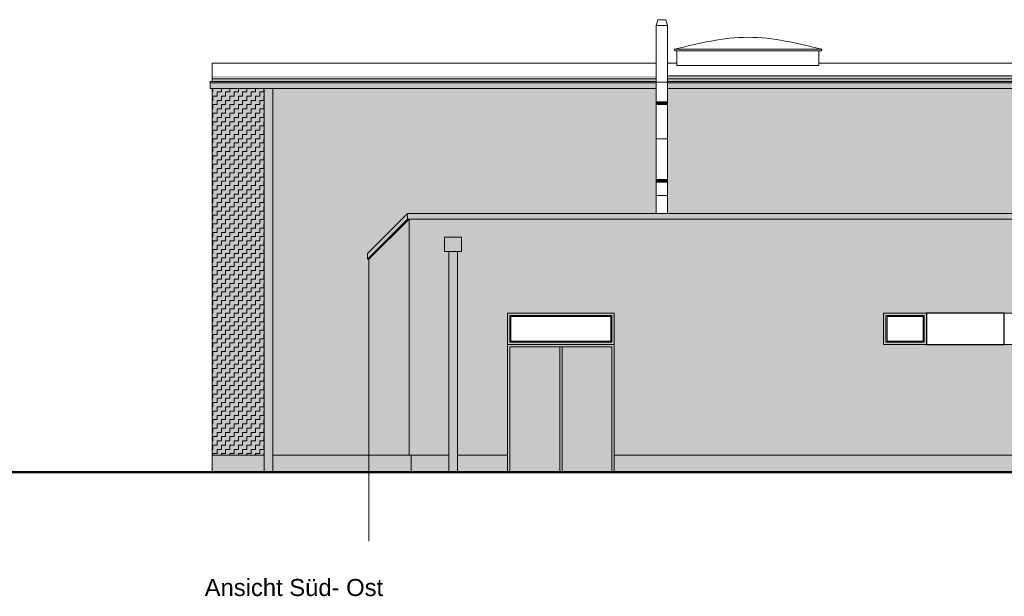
# Model space of a CAD drawing. Header units: metres. Extents: x 1169 to 1496, y -112 to 50.
# Tile 217 of 256: x 1437 to 1455, y -33 to -23. Entities that reach past the tile are written whole.
import ezdxf

# ---------------------------------------------------------------- set-up
doc = ezdxf.new("R2010")
doc.units = ezdxf.units.M
doc.header["$XCLIPFRAME"] = 2
doc.linetypes.add('AUSGEZOGEN', pattern=[0])
for name, color, linetype, lineweight in [('XR$5$Ansicht', 1, 'AUSGEZOGEN', 50), ('XR$5$Filling', 4, 'AUSGEZOGEN', 13), ('XR$5$Muster', 4, 'AUSGEZOGEN', 13), ('XR$5$STANDARD_1', 7, 'AUSGEZOGEN', 25), ('XR$5$Wegeflächen', 4, 'AUSGEZOGEN', 13)]:
    doc.layers.add(name, color=color, linetype=linetype, lineweight=lineweight)
doc.styles.add('ARIAL', font='arial.ttf')
picture_1 = doc.add_image_def('image1.tif', size_in_pixel=(512, 512))
picture_2 = doc.add_image_def('image2.jpg', size_in_pixel=(510, 510))
pattern_1 = [(90, (-0.15, 0.15), (-0.075, 0.075), [0.075, -0.075]), (180, (-0.15, 0.15), (-0.075, -0.075), [0.075, -0.075])]

msp = doc.modelspace()

# ---------------------------------------------------------------- hatches: boundary and pattern name
at = {"layer": 'XR$5$Ansicht', "linetype": 'AUSGEZOGEN', "lineweight": 13, "transparency": 33554687}
for points in [[(1445.7904, -31.1508), (1446.7104, -31.1508), (1446.7104, -30.8541), (1445.8304, -30.8541), (1445.8304, -28.9408), (1447.6304, -28.9408), (1447.6304, -30.8541), (1446.7504, -30.8541), (1446.7504, -31.1508), (1447.6704, -31.1508), (1447.6704, -28.9008), (1445.7904, -28.9008)], [(1445.8304, -30.8541), (1446.7104, -30.8541), (1446.7104, -28.9408), (1445.8304, -28.9408)], [(1446.7504, -30.8541), (1447.6304, -30.8541), (1447.6304, -28.9408), (1446.7504, -28.9408)]]:
    msp.add_hatch(color=254, dxfattribs=at).paths.add_polyline_path(points)
at = {"layer": 'XR$5$Filling', "linetype": 'AUSGEZOGEN', "lineweight": 13, "transparency": 33554687}
h = msp.add_hatch(dxfattribs=at)
h.set_pattern_fill('MUSTER', color=52, scale=0.075, angle=90, style=0, pattern_type=2)
h.set_pattern_definition(pattern_1)
h.paths.add_polyline_path([(1440.5854, -30.8508), (1441.5069, -30.8508), (1441.5069, -24.3898), (1440.5854, -24.3898)], flags=0)
h = msp.add_hatch(dxfattribs=at)
h.set_pattern_fill('MUSTER', color=52, scale=0.075, angle=90, style=0, pattern_type=2)
h.set_pattern_definition(pattern_1)
h.paths.add_polyline_path([(1440.5854, -30.8508), (1441.5069, -30.8508), (1441.5069, -24.3898), (1440.5854, -24.3898)], flags=0)
h = msp.add_hatch(dxfattribs=at)
h.set_pattern_fill('MUSTER', color=52, scale=0.075, angle=90, style=0, pattern_type=2)
h.set_pattern_definition(pattern_1)
h.paths.add_polyline_path([(1444.0554, -26.6916), (1444.0298, -26.6916), (1444.0298, -26.5916), (1448.41, -26.5916), (1448.41, -24.3898), (1441.6569, -24.3898), (1441.6569, -30.8508), (1444.0554, -30.8508)], flags=0)
h = msp.add_hatch(dxfattribs=at)
h.set_pattern_fill('MUSTER', color=52, scale=0.075, angle=90, style=0, pattern_type=2)
h.set_pattern_definition(pattern_1)
h.paths.add_polyline_path([(1444.0554, -26.6916), (1444.0298, -26.6916), (1444.0298, -26.5916), (1448.41, -26.5916), (1448.41, -24.3898), (1441.6569, -24.3898), (1441.6569, -30.8508), (1444.0554, -30.8508)], flags=0)
h = msp.add_hatch(dxfattribs=at)
h.set_pattern_fill('MUSTER', color=52, scale=0.075, angle=90, style=0, pattern_type=2)
h.set_pattern_definition(pattern_1)
h.paths.add_polyline_path([(1448.61, -26.5916), (1458.394, -26.5916), (1458.394, -24.3898), (1448.61, -24.3898)], flags=0)
h = msp.add_hatch(dxfattribs=at)
h.set_pattern_fill('MUSTER', color=52, scale=0.075, angle=90, style=0, pattern_type=2)
h.set_pattern_definition(pattern_1)
h.paths.add_polyline_path([(1448.61, -26.5916), (1458.394, -26.5916), (1458.394, -24.3898), (1448.61, -24.3898)], flags=0)
at = {"layer": 'XR$5$Muster', "linetype": 'AUSGEZOGEN', "lineweight": 25, "true_color": 0x383e42, "transparency": 33554687}
for points in [[(1448.41, -24.2692), (1440.5504, -24.2692), (1440.5504, -24.3898), (1448.41, -24.3898)], [(1459.5004, -24.3898), (1459.5004, -24.2692), (1448.61, -24.2692), (1448.61, -24.3898)], [(1441.5069, -31.1508), (1441.5069, -30.8508), (1440.5854, -30.8508), (1440.5854, -31.1508)], [(1441.6569, -30.8508), (1441.6569, -31.1508), (1444.0954, -31.1508), (1444.0954, -30.8508)]]:
    msp.add_hatch(color=250, dxfattribs=at).paths.add_polyline_path(points)
at = {"layer": 'XR$5$Muster', "linetype": 'AUSGEZOGEN', "lineweight": 13, "transparency": 33554687}
for color, points in [(9, [(1440.5854, -24.1671), (1440.5854, -24.2692), (1448.41, -24.2692), (1448.41, -24.1671)]), (9, [(1459.4654, -24.1671), (1448.61, -24.1671), (1448.61, -24.2692), (1459.4654, -24.2692)]), (250, [(1444.0298, -26.6916), (1444.0298, -26.5916), (1443.3236, -27.2977), (1443.3236, -27.3977), (1443.3493, -27.3977), (1443.3493, -31.1508), (1444.0954, -31.1508), (1444.0954, -30.8508), (1444.0554, -30.8508), (1444.0554, -26.6916)]), (9, [(1486.4398, -26.5915), (1444.0298, -26.5916), (1444.0298, -26.6916), (1486.4398, -26.6916)]), (252, [(1444.6819, -27.2616), (1444.9819, -27.2616), (1444.9819, -27.0116), (1444.6819, -27.0116)]), (252, [(1444.6819, -27.2616), (1444.9819, -27.2616), (1444.9819, -27.0116), (1444.6819, -27.0116)])]:
    msp.add_hatch(color=color, dxfattribs=at).paths.add_polyline_path(points)
at = {"layer": 'XR$5$Muster', "linetype": 'AUSGEZOGEN', "lineweight": 13, "true_color": 0x383e42, "transparency": 33554687}
for points in [[(1440.5854, -24.1671), (1440.5854, -24.2692), (1448.41, -24.2692), (1448.41, -24.1671)], [(1459.4654, -24.1671), (1448.61, -24.1671), (1448.61, -24.2692), (1459.4654, -24.2692)], [(1486.4398, -26.5915), (1444.0298, -26.5916), (1444.0298, -26.6916), (1486.4398, -26.6916)]]:
    msp.add_hatch(color=250, dxfattribs=at).paths.add_polyline_path(points)
at = {"layer": 'XR$5$Muster', "linetype": 'AUSGEZOGEN', "lineweight": 25, "true_color": 0x7d7a7d, "transparency": 33554687}
for points in [[(1440.5854, -30.8508), (1441.5069, -30.8508), (1441.5069, -24.3898), (1440.5854, -24.3898)], [(1448.41, -24.3898), (1441.6569, -24.3898), (1441.6569, -30.8508), (1444.0554, -30.8508), (1444.0554, -26.6916), (1444.0298, -26.6916), (1444.0298, -26.5916), (1448.41, -26.5916)], [(1448.61, -24.3898), (1448.61, -26.5916), (1458.394, -26.5916), (1458.394, -24.3898)]]:
    msp.add_hatch(color=8, dxfattribs=at).paths.add_polyline_path(points)
at = {"layer": 'XR$5$Muster', "linetype": 'AUSGEZOGEN', "lineweight": 13, "transparency": 33554687}
h = msp.add_hatch(color=7, dxfattribs=at)
h.set_gradient(color1=(199, 199, 199), color2=(48, 48, 48), one_color=1, name='INVCYLINDER')
h.paths.add_polyline_path([(1441.5069, -31.1508), (1441.6569, -31.1508), (1441.6569, -24.3898), (1441.5069, -24.3898)], flags=0)
h = msp.add_hatch(color=7, dxfattribs=at)
h.set_gradient(color1=(199, 199, 199), color2=(48, 48, 48), one_color=1, name='INVCYLINDER')
h.paths.add_polyline_path([(1441.5069, -31.1508), (1441.6569, -31.1508), (1441.6569, -24.3898), (1441.5069, -24.3898)], flags=0)
h = msp.add_hatch(color=7, dxfattribs=at)
h.set_gradient(color1=(160, 160, 160), color2=(201, 201, 201), one_color=1, name='CYLINDER')
h.paths.add_polyline_path([(1448.61, -24.6731), (1448.41, -24.6731), (1448.41, -24.6231), (1448.61, -24.6231)], flags=0)
h = msp.add_hatch(color=7, dxfattribs=at)
h.set_gradient(color1=(160, 160, 160), color2=(201, 201, 201), one_color=1, name='CYLINDER')
h.paths.add_polyline_path([(1448.61, -24.6731), (1448.41, -24.6731), (1448.41, -24.6231), (1448.61, -24.6231)], flags=0)
h = msp.add_hatch(color=7, dxfattribs=at)
h.set_gradient(color1=(160, 160, 160), color2=(201, 201, 201), one_color=1, name='CYLINDER')
h.paths.add_polyline_path([(1448.61, -26.0431), (1448.41, -26.0431), (1448.41, -25.9931), (1448.61, -25.9931)], flags=0)
h = msp.add_hatch(color=7, dxfattribs=at)
h.set_gradient(color1=(160, 160, 160), color2=(201, 201, 201), one_color=1, name='CYLINDER')
h.paths.add_polyline_path([(1448.61, -26.0431), (1448.41, -26.0431), (1448.41, -25.9931), (1448.61, -25.9931)], flags=0)
at = {"layer": 'XR$5$Muster', "linetype": 'AUSGEZOGEN', "lineweight": 25, "true_color": 0xe1d7c9, "transparency": 33554687}
h = msp.add_hatch(color=254, dxfattribs=at)
h.paths.add_polyline_path([(1460.1519, -27.0116), (1460.4519, -27.0116), (1460.4519, -27.2616), (1460.3769, -27.2616), (1460.3769, -28.3508), (1472.7804, -28.3508), (1472.7804, -27.2616), (1472.7054, -27.2616), (1472.7054, -27.0116), (1473.0054, -27.0116), (1473.0054, -27.2616), (1472.9304, -27.2616), (1472.9304, -28.3508), (1474.7954, -28.3508), (1474.7954, -28.9008), (1472.9304, -28.9008), (1472.9304, -30.8508), (1485.554, -30.8508), (1485.554, -27.2615), (1485.479, -27.2615), (1485.479, -27.0115), (1485.779, -27.0115), (1485.779, -27.2615), (1485.704, -27.2615), (1485.704, -30.8508), (1486.4054, -30.8508), (1486.4054, -26.6916), (1444.0554, -26.6916), (1444.0554, -30.8508), (1444.7569, -30.8508), (1444.7569, -27.2616), (1444.6819, -27.2616), (1444.6819, -27.0116), (1444.9819, -27.0116), (1444.9819, -27.2616), (1444.9069, -27.2616), (1444.9069, -30.8508), (1445.7904, -30.8508), (1445.7904, -28.3508), (1447.6704, -28.3508), (1447.6704, -30.8508), (1457.2904, -30.8508), (1457.2904, -28.9008), (1452.4154, -28.9008), (1452.4154, -28.3508), (1460.2269, -28.3508), (1460.2269, -27.2616), (1460.1519, -27.2616)])
h.paths.add_polyline_path([(1460.2269, -28.9008), (1458.2954, -28.9008), (1458.2954, -30.8508), (1460.2269, -30.8508)])
h.paths.add_polyline_path([(1472.7804, -30.8508), (1472.7804, -28.9008), (1460.3769, -28.9008), (1460.3769, -30.8508)])
h.paths.add_polyline_path([(1482.7904, -30.6508), (1482.7904, -28.8908), (1484.1704, -28.8908), (1484.1704, -30.6508)], flags=16)
h.paths.add_polyline_path([(1477.7904, -30.6508), (1477.7904, -28.8908), (1479.1704, -28.8908), (1479.1704, -30.6508)], flags=16)
at = {"layer": 'XR$5$Muster', "linetype": 'AUSGEZOGEN', "lineweight": 13, "transparency": 33554687}
h = msp.add_hatch(color=7, dxfattribs=at)
h.set_gradient(color1=(199, 199, 199), color2=(48, 48, 48), one_color=1, name='INVCYLINDER')
h.paths.add_polyline_path([(1444.7569, -31.1508), (1444.9069, -31.1508), (1444.9069, -27.2616), (1444.7569, -27.2616)], flags=0)
h = msp.add_hatch(color=7, dxfattribs=at)
h.set_gradient(color1=(199, 199, 199), color2=(48, 48, 48), one_color=1, name='INVCYLINDER')
h.paths.add_polyline_path([(1444.7569, -31.1508), (1444.9069, -31.1508), (1444.9069, -27.2616), (1444.7569, -27.2616)], flags=0)
at = {"layer": 'XR$5$Muster', "linetype": 'AUSGEZOGEN', "lineweight": 25, "true_color": 0x766a5e, "transparency": 33554687}
h = msp.add_hatch(color=251, dxfattribs=at)
h.paths.add_polyline_path([(1447.6704, -31.1508), (1447.6704, -28.3508), (1445.7904, -28.3508), (1445.7904, -31.1508)])
h.paths.add_polyline_path([(1447.6104, -28.8408), (1445.8504, -28.8408), (1445.8504, -28.4108), (1447.6104, -28.4108)], flags=16)
h = msp.add_hatch(color=251, dxfattribs=at)
h.paths.add_polyline_path([(1452.4154, -28.9008), (1453.1704, -28.9008), (1453.1704, -28.3508), (1452.4154, -28.3508)])
h.paths.add_polyline_path([(1452.4754, -28.8408), (1452.4754, -28.4108), (1453.1104, -28.4108), (1453.1104, -28.8408)], flags=16)
at = {"layer": 'XR$5$Muster', "linetype": 'AUSGEZOGEN', "lineweight": 25, "true_color": 0xa48f7a, "transparency": 33554687}
for points in [[(1444.0954, -30.8508), (1444.0954, -31.1508), (1444.7569, -31.1508), (1444.7569, -30.8508)], [(1444.9069, -31.1508), (1445.7904, -31.1508), (1445.7904, -30.8508), (1444.9069, -30.8508)], [(1447.6704, -30.8508), (1447.6704, -31.1508), (1457.2904, -31.1508), (1457.2904, -30.8508)]]:
    msp.add_hatch(color=252, dxfattribs=at).paths.add_polyline_path(points)

# ---------------------------------------------------------------- linework, layer by layer
at = {"layer": 'XR$5$Ansicht', "color": 4, "linetype": 'AUSGEZOGEN', "lineweight": 13, "transparency": 33554687}
for p, q in [((1448.44, -23.1773), (1448.41, -23.2773)), ((1448.44, -23.1773), (1448.58, -23.1773)), ((1448.58, -23.1773), (1448.61, -23.2773)), ((1448.41, -23.2773), (1448.61, -23.2773)), ((1448.41, -26.5916), (1448.41, -23.2773)), ((1448.61, -26.5916), (1448.61, -23.2773)), ((1448.7303, -23.6989), (1448.7375, -23.728)), ((1448.7304, -23.6989), (1451.3276, -23.6989)), ((1448.7375, -23.7281), (1451.3205, -23.7281)), ((1448.7754, -23.7281), (1448.7754, -23.9827)), ((1451.2754, -23.7281), (1451.2754, -23.9827)), ((1451.3276, -23.699), (1451.3205, -23.7281)), ((1440.5854, -23.9449), (1440.5854, -24.2692)), ((1440.5854, -23.9449), (1448.41, -23.9449)), ((1448.61, -23.9449), (1448.7754, -23.9449)), ((1448.7754, -23.9827), (1451.2754, -23.9827)), ((1451.2754, -23.9449), (1459.4654, -23.9449)), ((1451.2754, -23.9449), (1459.4654, -23.9449)), ((1440.5504, -24.2692), (1440.5504, -24.3898)), ((1440.5504, -24.2692), (1448.41, -24.2692)), ((1440.5854, -24.2199), (1448.41, -24.2199)), ((1448.41, -24.2773), (1448.61, -24.2773)), ((1448.61, -24.1671), (1459.4654, -24.1671)), ((1448.61, -24.2199), (1459.4654, -24.2199)), ((1448.61, -24.2692), (1459.5004, -24.2692)), ((1440.5504, -24.2903), (1448.41, -24.2903)), ((1440.5504, -24.3898), (1448.41, -24.3898)), ((1440.5854, -24.3898), (1440.5854, -31.1508)), ((1441.5069, -31.1508), (1441.5069, -24.3898)), ((1441.6569, -31.1508), (1441.6569, -24.3898)), ((1448.61, -24.2903), (1459.5004, -24.2903)), ((1448.61, -24.3898), (1459.5004, -24.3898)), ((1448.41, -24.6231), (1448.61, -24.6231)), ((1448.41, -24.6731), (1448.61, -24.6731)), ((1448.41, -25.2773), (1448.61, -25.2773)), ((1448.41, -25.9931), (1448.61, -25.9931)), ((1448.41, -26.0431), (1448.61, -26.0431)), ((1448.41, -26.2773), (1448.61, -26.2773)), ((1444.0298, -26.5916), (1486.4398, -26.5915)), ((1444.0298, -26.6916), (1444.0298, -26.5916)), ((1486.4398, -26.6916), (1444.0298, -26.6916)), ((1444.0554, -26.6916), (1444.0554, -30.8508)), ((1444.7569, -31.1508), (1444.7569, -27.2616)), ((1444.9069, -31.1508), (1444.9069, -27.2616)), ((1445.7904, -28.3508), (1445.7904, -31.1508)), ((1445.7904, -28.3508), (1445.7904, -28.9008)), ((1447.6704, -28.3508), (1445.7904, -28.3508)), ((1447.6704, -28.3508), (1445.7904, -28.3508)), ((1445.8304, -28.3908), (1445.8304, -28.8608)), ((1447.6304, -28.3908), (1445.8304, -28.3908)), ((1445.8504, -28.4108), (1445.8504, -28.8408)), ((1447.6104, -28.4108), (1445.8504, -28.4108)), ((1447.6104, -28.8408), (1447.6104, -28.4108)), ((1447.6304, -28.8608), (1447.6304, -28.3908)), ((1447.6704, -31.1508), (1447.6704, -28.3508)), ((1447.6704, -28.9008), (1447.6704, -28.3508)), ((1452.4154, -28.3508), (1452.4154, -28.9008)), ((1453.1704, -28.3508), (1452.4154, -28.3508)), ((1452.4554, -28.3908), (1452.4554, -28.8608)), ((1453.1304, -28.3908), (1452.4554, -28.3908)), ((1452.4754, -28.4108), (1452.4754, -28.8408)), ((1453.1104, -28.4108), (1452.4754, -28.4108)), ((1453.1104, -28.8408), (1453.1104, -28.4108)), ((1453.1304, -28.8608), (1453.1304, -28.3908)), ((1453.1704, -28.9008), (1453.1704, -28.3508)), ((1447.6704, -28.9008), (1445.7904, -28.9008)), ((1447.6704, -28.9008), (1445.7904, -28.9008)), ((1447.6304, -28.8608), (1445.8304, -28.8608)), ((1445.8304, -28.9408), (1445.8304, -31.1508)), ((1447.6304, -28.9408), (1445.8304, -28.9408)), ((1447.6104, -28.8408), (1445.8504, -28.8408)), ((1446.7104, -28.9408), (1446.7104, -31.1508)), ((1446.7504, -28.9408), (1446.7504, -31.1508)), ((1447.6304, -28.9408), (1447.6304, -31.1508)), ((1453.1704, -28.9008), (1452.4154, -28.9008)), ((1453.1304, -28.8608), (1452.4554, -28.8608)), ((1453.1104, -28.8408), (1452.4754, -28.8408)), ((1441.5069, -30.8508), (1440.5854, -30.8508)), ((1444.0554, -30.8508), (1441.6569, -30.8508)), ((1444.0554, -30.8508), (1444.7569, -30.8508)), ((1444.0954, -30.8508), (1444.0954, -31.1508)), ((1444.9069, -30.8508), (1445.7904, -30.8508)), ((1447.6704, -30.8508), (1457.2904, -30.8508))]:
    msp.add_line(p, q, dxfattribs=at)
at = {"layer": 'XR$5$Ansicht', "color": 35, "linetype": 'AUSGEZOGEN', "lineweight": 13, "transparency": 33554687}
for p, q in [((1444.0298, -26.5916), (1443.3236, -27.2977)), ((1444.0298, -26.6916), (1443.3236, -27.3977)), ((1444.0554, -26.6916), (1443.3493, -27.3977)), ((1443.3236, -27.3977), (1443.3236, -27.2977)), ((1443.3493, -27.3977), (1443.3236, -27.3977)), ((1443.3493, -27.3977), (1443.3493, -32.3688))]:
    msp.add_line(p, q, dxfattribs=at)
at = {"layer": 'XR$5$Ansicht', "color": 4, "linetype": 'AUSGEZOGEN', "lineweight": 13, "transparency": 33554687}
msp.add_lwpolyline([(1444.6819, -27.2616), (1444.9819, -27.2616), (1444.9819, -27.0116), (1444.6819, -27.0116), (1444.6819, -27.2616)], close=True, dxfattribs=at)
for points, start_tangent, end_tangent in [([(1451.3276, -23.699), (1450.029, -23.4873), (1448.7303, -23.6989)], (-0.9869731, 0.2412877), (-0.9869887, -0.2412245)), ([(1451.3205, -23.7281), (1451.3203, -23.7281)], (-0.9713677, 0.237581), (-0.9713595, 0.2376147))]:
    msp.add_spline(points, degree=3, dxfattribs=dict(at, start_tangent=start_tangent, end_tangent=end_tangent))
at = {"layer": 'XR$5$Filling', "color": 52, "linetype": 'AUSGEZOGEN', "lineweight": 13, "transparency": 33554687}
for p, q in [((1460.2269, -28.3508), (1452.4154, -28.3508)), ((1460.2269, -28.9008), (1452.4154, -28.9008))]:
    msp.add_line(p, q, dxfattribs=at)
at = {"layer": 'XR$5$Wegeflächen', "color": 1, "linetype": 'AUSGEZOGEN', "lineweight": 50, "transparency": 33554687}
msp.add_line((1491.725, -31.1508), (1436.8463, -31.1508), dxfattribs=at)

# ---------------------------------------------------------------- texts
at = {"layer": 'XR$5$STANDARD_1', "color": 4, "linetype": 'AUSGEZOGEN', "lineweight": 25, "transparency": 33554687, "insert": (1440.4561, -33.0338), "char_height": 0.3, "width": 3.300172, "attachment_point": 1, "style": 'ARIAL'}
msp.add_mtext('\\W1.00;Ansicht Süd- Ost', dxfattribs=at)

# ---------------------------------------------------------------- pictures from other files: only their frames are drawn
at = {"layer": 'XR$5$Ansicht', "color": 4, "linetype": 'AUSGEZOGEN', "lineweight": 13, "transparency": 33554687}
image = msp.add_image(picture_1, insert=(1445.8504, -28.8408), size_in_units=(1.76, 0.43), dxfattribs=at)
image.set_boundary_path([(-0.5, 511.5), (511.5, 511.5), (511.5, -0.5), (-0.5, -0.5), (-0.5, 511.5)])
image = msp.add_image(picture_1, insert=(1445.8504, -28.8408), size_in_units=(1.76, 0.43), dxfattribs=at)
image.set_boundary_path([(-0.5, 511.5), (511.5, 511.5), (511.5, -0.5), (-0.5, -0.5), (-0.5, 511.5)])
image = msp.add_image(picture_1, insert=(1452.4754, -28.8408), size_in_units=(0.635, 0.43), dxfattribs=at)
image.set_boundary_path([(-0.5, 511.5), (511.5, 511.5), (511.5, -0.5), (-0.5, -0.5), (-0.5, 511.5)])
image = msp.add_image(picture_1, insert=(1452.4754, -28.8408), size_in_units=(0.635, 0.43), dxfattribs=at)
image.set_boundary_path([(-0.5, 511.5), (511.5, 511.5), (511.5, -0.5), (-0.5, -0.5), (-0.5, 511.5)])
at = {"layer": 'XR$5$STANDARD_1', "color": 7, "linetype": 'AUSGEZOGEN', "lineweight": 25, "transparency": 33554687}
image = msp.add_image(picture_2, insert=(1453.1704, -29.6258), size_in_units=(1.37, 1.275), dxfattribs=at)
image.set_boundary_path([(-0.5, -0.5), (-0.5, 219.5), (509.5, 219.5), (509.5, -0.5), (-0.5, -0.5)])

doc.saveas('drawing.dxf')
